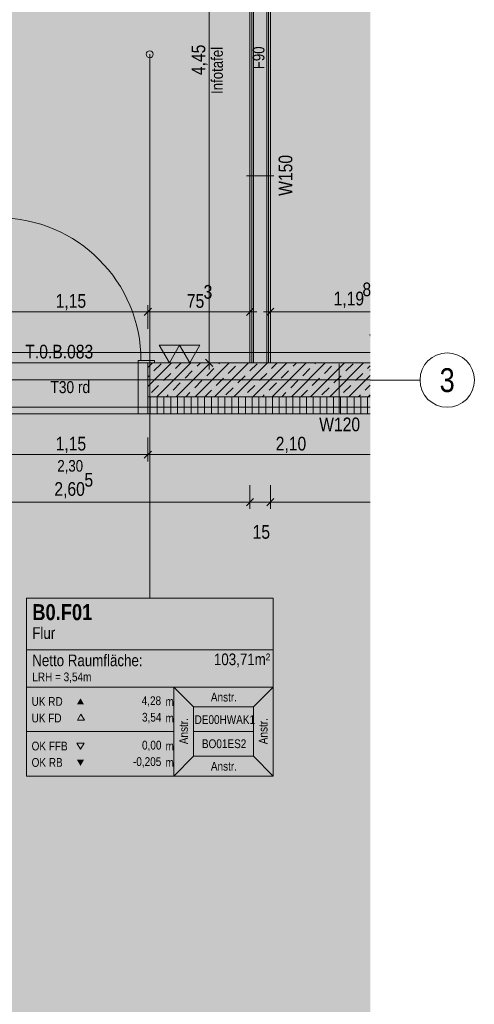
# Model space of a CAD drawing. Extents: x -500 to 300, y 62 to 1162.
# Tile 74 of 90: x 25 to 92, y 683 to 827. Entities that reach past the tile are written whole.
import ezdxf
from ezdxf.enums import TextEntityAlignment as Align
from ezdxf.lldxf.tags import DXFTag

# ---------------------------------------------------------------- set-up
doc = ezdxf.new("R2010")
doc.units = 0
doc.layers.get('0').update_dxf_attribs({"lineweight": 13})
for name, color, linetype, lineweight, true_color in [('--Bem innen', 9, 'Continuous', 13, 0x808080), ('00 -Bauelemente -Dämmung innen', 7, 'Continuous', 9, 0xff7fe6), ('00 -Bauelemente -Gipskarton', 7, 'Continuous', 9, 0xff7fe6), ('00_Beschriftung UZ', 3, 'Continuous', 35, 0x00ff00), ('30 -34 Innenwände- 1 tragend', 7, 'Continuous', 13, 0xdd0806), ('30 -34 Innenwände- 2 nichttragend', 7, 'Continuous', 18, 0xff7fe6), ('30 -34 Innenwände- 4 Türen_Fenster', 7, 'Continuous', 15, 0x9955ff), ('30 -35 Decken- 1 Konstruktion-Träger- Stahlbeton', 7, 'Continuous', 13, 0x33aa00), ('70 -72 Beschriftung- 1 Beschriftung allgemein', 7, 'Continuous', 9, 0xff6633), ('70 -72 Beschriftung- 2 Beschriftung Bauteile', 7, 'Continuous', 9, 0x9999ff), ('70 -75 Raumstempel- 1 Raumstempel', 7, 'Continuous', 25, 0xff6600), ('70 -75 Raumstempel-2 Verweislinie', 7, 'Continuous', 9, 0xff6600), ('70 -76 Bemaßung- 2 Allgemein', 9, 'Continuous', 5, 0x808080), ('E_Leerrohr_Detailnummer', 1, 'Continuous', 25, 0xff0000), ('iwb_Layout Achsbezeichung', 1, 'Continuous', 13, 0xff0000), ('iwb_Layout BA_Markierung', 7, 'Continuous', 9, 0xbadcdc), ('iwb_Schraffur_F90_feuerbestaendig', 1, 'Continuous', 13, 0xff0000), ('iwb_Schraffur_Unterzug', 7, 'Continuous', 5, 0xffffcc), ('iwb_Sichtbeton', 2, 'Continuous', 50, 0xffff00), ('iwb_Sichtbeton-Shading', 2, 'Continuous', 50, 0xffff00)]:
    doc.layers.add(name, color=color, linetype=linetype, lineweight=lineweight, true_color=true_color)
for name, color, linetype, lineweight in [('70 -71 Achsen- 1 Gebäudeachsen', 7, 'STRICHPUNKT2-A06G93K98I', 18), ('70 -75 Raumstempel- 3 Wandstempel', 7, 'Continuous', 50), ('Keine', 7, 'Continuous', 9)]:
    doc.layers.add(name, color=color, linetype=linetype, lineweight=lineweight)
doc.styles.get("Standard").update_dxf_attribs({"font": 'ARIALN.TTF'})
tags = doc.linetypes.add('fein_strichliert-A06G93KA8I', pattern=[4, 1, -2, 1]).pattern_tags.tags
tags[8:9] = [DXFTag(74, 4), DXFTag(75, 0), DXFTag(340, '0'), DXFTag(46, 0.0), DXFTag(50, 0.0), DXFTag(44, 0.0), DXFTag(45, 0.0)]
tags[6:7] = [DXFTag(74, 4), DXFTag(75, 0), DXFTag(340, '0'), DXFTag(46, 0.0), DXFTag(50, 0.0), DXFTag(44, 0.0), DXFTag(45, 0.0)]
tags[4:5] = [DXFTag(74, 4), DXFTag(75, 0), DXFTag(340, '0'), DXFTag(46, 0.0), DXFTag(50, 0.0), DXFTag(44, 0.0), DXFTag(45, 0.0)]
tags = doc.linetypes.add('STRICHPUNKT2', pattern=[12.7, 6.35, -3.175, 0, -3.175]).pattern_tags.tags
tags[10:11] = [DXFTag(74, 4), DXFTag(75, 0), DXFTag(340, '0'), DXFTag(46, 0.0), DXFTag(50, 0.0), DXFTag(44, 0.0), DXFTag(45, 0.0)]
tags[8:9] = [DXFTag(74, 4), DXFTag(75, 0), DXFTag(340, '0'), DXFTag(46, 0.0), DXFTag(50, 0.0), DXFTag(44, 0.0), DXFTag(45, 0.0)]
tags[6:7] = [DXFTag(74, 4), DXFTag(75, 0), DXFTag(340, '0'), DXFTag(46, 0.0), DXFTag(50, 0.0), DXFTag(44, 0.0), DXFTag(45, 0.0)]
tags[4:5] = [DXFTag(74, 4), DXFTag(75, 0), DXFTag(340, '0'), DXFTag(46, 0.0), DXFTag(50, 0.0), DXFTag(44, 0.0), DXFTag(45, 0.0)]
tags = doc.linetypes.add('STRICHPUNKT2-A06G93K98I', pattern=[12.7, 6.35, -3.175, 0, -3.175]).pattern_tags.tags
tags[10:11] = [DXFTag(74, 4), DXFTag(75, 0), DXFTag(340, '0'), DXFTag(46, 0.0), DXFTag(50, 0.0), DXFTag(44, 0.0), DXFTag(45, 0.0)]
tags[8:9] = [DXFTag(74, 4), DXFTag(75, 0), DXFTag(340, '0'), DXFTag(46, 0.0), DXFTag(50, 0.0), DXFTag(44, 0.0), DXFTag(45, 0.0)]
tags[6:7] = [DXFTag(74, 4), DXFTag(75, 0), DXFTag(340, '0'), DXFTag(46, 0.0), DXFTag(50, 0.0), DXFTag(44, 0.0), DXFTag(45, 0.0)]
tags[4:5] = [DXFTag(74, 4), DXFTag(75, 0), DXFTag(340, '0'), DXFTag(46, 0.0), DXFTag(50, 0.0), DXFTag(44, 0.0), DXFTag(45, 0.0)]

# ---------------------------------------------------------------- blocks, each defined once
blk = doc.blocks.new('Shading-A06G93H18I', base_point=(43.75, 776.65))
at = {"layer": 'iwb_Sichtbeton-Shading', "color": 51, "true_color": 0xffff7f}
for points in [[(43.75, 776.65), (43.75, 777.25), (58.8, 776.65), (58.8, 777.25)], [(76.5, 777.02), (61.8, 776.65), (61.8, 777.25)], [(76.5, 777.02), (61.8, 777.25), (76.5, 777.25)], [(76.5, 776.65), (61.8, 776.65), (76.5, 777.02)]]:
    blk.add_solid(points, dxfattribs=at)
blk = doc.blocks.new('Polygon-A06G93K38I')
at = {"color": 0, "linetype": 'ByBlock', "lineweight": -2, "ltscale": 0.13}
blk.add_solid([(7.39, 86.7), (7.23, 1083.81), (76.5, 86.52), (76.5, 1083.81)], dxfattribs=at)
blk = doc.blocks.new('Referenz-A06G93KB8I')
at = {"layer": '00 -Bauelemente -Dämmung innen', "color": 0, "linetype": 'Continuous', "lineweight": -2, "ltscale": 0.13}
for p, q in [((59.3, 776.95), (59.3, 868.45)), ((61.3, 776.95), (61.3, 866.45))]:
    blk.add_line(p, q, dxfattribs=at)
at = {"layer": '00 -Bauelemente -Gipskarton', "color": 0, "linetype": 'Continuous', "lineweight": -2, "ltscale": 0.13}
for p, q in [((58.8, 776.95), (58.8, 868.95)), ((59.05, 776.95), (59.05, 868.7)), ((59.3, 776.95), (59.3, 868.45)), ((61.3, 776.95), (61.3, 866.45)), ((61.55, 776.95), (61.55, 866.2)), ((61.8, 776.95), (61.8, 865.95))]:
    blk.add_line(p, q, dxfattribs=at)
at = {"layer": '00_Beschriftung UZ', "color": 0, "lineweight": -2}
for points in [[(76.37, 781.12), (76.5, 780.86), (76.5, 781.12)], [(76.37, 775.78), (76.5, 776.05), (76.5, 775.78)]]:
    blk.add_solid(points, dxfattribs=at)
at = {"layer": '30 -34 Innenwände- 1 tragend', "color": 0, "lineweight": -2}
for p, q in [((43.75, 776.95), (76.5, 776.95)), ((43.75, 776.27), (44.43, 776.95)), ((43.75, 773.45), (47.26, 776.95)), ((43.75, 771.95), (43.75, 776.95)), ((43.75, 776.95), (44.75, 776.95)), ((44.65, 775.76), (45.71, 776.82)), ((45.09, 771.95), (50.09, 776.95)), ((47.83, 776.11), (48.67, 776.95)), ((47.92, 771.95), (52.92, 776.95)), ((50.74, 771.95), (55.74, 776.95)), ((51.01, 776.46), (51.5, 776.95)), ((53.57, 771.95), (58.57, 776.95)), ((54.19, 776.82), (54.33, 776.95)), ((55.61, 775.4), (56.67, 776.46)), ((56.4, 771.95), (61.4, 776.95)), ((58.79, 775.76), (59.85, 776.82)), ((59.23, 771.95), (64.23, 776.95)), ((61.97, 776.11), (62.81, 776.95)), ((62.06, 771.95), (67.06, 776.95)), ((64.89, 771.95), (69.89, 776.95)), ((65.15, 776.46), (65.64, 776.95)), ((67.71, 771.95), (72.71, 776.95)), ((68.33, 776.82), (68.47, 776.95)), ((69.75, 775.4), (70.81, 776.46)), ((70.54, 771.95), (75.54, 776.95)), ((72.93, 775.76), (73.99, 776.82)), ((76.11, 776.11), (76.5, 776.5)), ((43.75, 774.86), (43.94, 775.05)), ((46.06, 774.34), (47.12, 775.4)), ((49.24, 774.7), (50.3, 775.76)), ((52.43, 775.05), (53.49, 776.11)), ((57.02, 773.99), (58.08, 775.05)), ((60.2, 774.34), (61.26, 775.4)), ((63.39, 774.7), (64.45, 775.76)), ((66.57, 775.05), (67.63, 776.11)), ((71.16, 773.99), (72.22, 775.05)), ((73.37, 771.95), (76.5, 775.08)), ((74.35, 774.34), (75.41, 775.4)), ((44.29, 772.57), (45.35, 773.63)), ((47.48, 772.93), (48.54, 773.99)), ((50.66, 773.28), (51.72, 774.34)), ((53.84, 773.63), (54.9, 774.7)), ((58.44, 772.57), (59.5, 773.63)), ((61.62, 772.93), (62.68, 773.99)), ((64.8, 773.28), (65.86, 774.34)), ((67.98, 773.63), (69.04, 774.7)), ((72.58, 772.57), (73.64, 773.63)), ((75.76, 772.93), (76.5, 773.67)), ((46.5, 771.95), (46.77, 772.22)), ((49.33, 771.95), (49.95, 772.57)), ((52.16, 771.95), (53.13, 772.93)), ((55.25, 772.22), (56.31, 773.28)), ((60.64, 771.95), (60.91, 772.22)), ((63.47, 771.95), (64.09, 772.57)), ((66.3, 771.95), (67.27, 772.93)), ((69.4, 772.22), (70.46, 773.28)), ((74.79, 771.95), (75.05, 772.22)), ((76.2, 771.95), (76.5, 772.25)), ((43.75, 771.95), (76.5, 771.95))]:
    blk.add_line(p, q, dxfattribs=at)
at = {"layer": '30 -34 Innenwände- 1 tragend', "color": 0, "linetype": 'Continuous', "lineweight": -2, "ltscale": 0.13}
for p, q in [((43.75, 776.95), (58.8, 776.95)), ((61.8, 776.95), (76.5, 776.95)), ((43.75, 769.45), (76.5, 769.45))]:
    blk.add_line(p, q, dxfattribs=at)
at = {"layer": '30 -34 Innenwände- 2 nichttragend', "color": 0, "linetype": 'Continuous', "lineweight": -2, "ltscale": 0.13}
for p, q in [((58.8, 776.95), (58.8, 868.95)), ((61.8, 776.95), (61.8, 865.95))]:
    blk.add_line(p, q, dxfattribs=at)
at = {"layer": '30 -34 Innenwände- 2 nichttragend', "color": 0, "lineweight": -2}
for p, q in [((43.75, 771.95), (76.5, 771.95)), ((43.75, 769.45), (43.75, 771.95)), ((44.12, 769.45), (44.12, 771.95)), ((45.12, 769.45), (45.12, 771.95)), ((46.12, 769.45), (46.12, 771.95)), ((47.12, 769.45), (47.12, 771.95)), ((48.12, 769.45), (48.12, 771.95)), ((49.12, 769.45), (49.12, 771.95)), ((50.12, 769.45), (50.12, 771.95)), ((51.12, 769.45), (51.12, 771.95)), ((52.12, 769.45), (52.12, 771.95)), ((53.12, 769.45), (53.12, 771.95)), ((54.12, 769.45), (54.12, 771.95)), ((55.12, 769.45), (55.12, 771.95)), ((56.12, 769.45), (56.12, 771.95)), ((57.12, 769.45), (57.12, 771.95)), ((58.12, 769.45), (58.12, 771.95)), ((59.12, 769.45), (59.12, 771.95)), ((60.12, 769.45), (60.12, 771.95)), ((61.12, 769.45), (61.12, 771.95)), ((62.12, 769.45), (62.12, 771.95)), ((63.12, 769.45), (63.12, 771.95)), ((64.12, 769.45), (64.12, 771.95)), ((65.12, 769.45), (65.12, 771.95)), ((66.12, 769.45), (66.12, 771.95)), ((67.12, 769.45), (67.12, 771.95)), ((68.12, 769.45), (68.12, 771.95)), ((69.12, 769.45), (69.12, 771.95)), ((70.12, 769.45), (70.12, 771.95)), ((71.12, 769.45), (71.12, 771.95)), ((72.12, 769.45), (72.12, 771.95)), ((73.12, 769.45), (73.12, 771.95)), ((74.12, 769.45), (74.12, 771.95)), ((75.12, 769.45), (75.12, 771.95)), ((76.12, 769.45), (76.12, 771.95)), ((43.75, 769.45), (76.5, 769.45))]:
    blk.add_line(p, q, dxfattribs=at)
at = {"layer": '30 -34 Innenwände- 4 Türen_Fenster', "color": 0, "linetype": 'fein_strichliert-A06G93KA8I', "lineweight": -2, "ltscale": 0.13}
for p, q in [((20.75, 776.95), (43.75, 776.95)), ((20.75, 769.45), (43.75, 769.45))]:
    blk.add_line(p, q, dxfattribs=at)
at = {"layer": '30 -34 Innenwände- 4 Türen_Fenster', "color": 0, "linetype": 'Continuous', "lineweight": -2, "ltscale": 0.13}
for p, q in [((42.35, 769.45), (42.35, 777.27)), ((42.35, 777.27), (42.75, 777.27)), ((42.75, 777.27), (44.75, 777.27)), ((44.75, 776.95), (43.75, 776.95)), ((43.75, 776.95), (43.75, 769.45)), ((44.75, 777.27), (44.75, 776.95)), ((43.75, 769.45), (42.35, 769.45))]:
    blk.add_line(p, q, dxfattribs=at)
at = {"layer": '30 -34 Innenwände- 4 Türen_Fenster', "color": 0, "linetype": 'fein_strichliert-A06G93KA8I', "lineweight": -2, "ltscale": 0.13}
blk.add_ellipse((21.75, 777.27), major_axis=(21, 0), ratio=1, start_param=0, end_param=1.570796, dxfattribs=at)
at = {"layer": '30 -35 Decken- 1 Konstruktion-Träger- Stahlbeton', "color": 0, "linetype": 'fein_strichliert-A06G93KA8I', "lineweight": -2, "ltscale": 0.13}
for p, q in [((5.7, 778.45), (76.5, 778.45)), ((5.7, 770.45), (76.5, 770.45))]:
    blk.add_line(p, q, dxfattribs=at)
at = {"layer": '70 -71 Achsen- 1 Gebäudeachsen', "color": 0, "linetype": 'STRICHPUNKT2-A06G93K98I', "lineweight": -2, "ltscale": 0.13}
blk.add_line((-387.24, 774.45), (76.5, 774.45), dxfattribs=at)
at = {"layer": '70 -72 Beschriftung- 2 Beschriftung Bauteile', "color": 0, "lineweight": -2}
for p, q in [((45.43, 779.55), (46.93, 776.95)), ((48.43, 779.55), (45.43, 779.55)), ((46.93, 776.95), (48.43, 779.55)), ((48.43, 779.55), (49.93, 776.95)), ((51.43, 779.55), (48.43, 779.55)), ((49.93, 776.95), (51.43, 779.55))]:
    blk.add_line(p, q, dxfattribs=at)
at = {"layer": '70 -75 Raumstempel- 1 Raumstempel', "color": 0, "lineweight": -2}
for p, q in [((25.87, 742.31), (25.87, 716.17)), ((62.19, 742.31), (25.87, 742.31)), ((62.19, 716.17), (62.19, 742.31)), ((62.19, 734.72), (25.87, 734.72)), ((25.87, 729.24), (47.6, 729.24)), ((50.48, 726.34), (47.6, 729.24)), ((62.19, 729.24), (47.6, 729.24)), ((47.6, 729.24), (47.6, 716.17)), ((59.31, 726.34), (62.19, 729.24)), ((50.48, 719.07), (50.48, 726.34)), ((50.48, 726.34), (59.31, 726.34)), ((59.31, 719.07), (59.31, 726.34)), ((33.91, 725.28), (33.39, 724.37)), ((33.39, 724.37), (34.43, 724.37)), ((34.43, 724.37), (33.91, 725.28)), ((25.87, 722.71), (47.6, 722.71)), ((59.31, 722.71), (50.48, 722.71)), ((33.84, 720.1), (33.31, 721.01)), ((33.31, 721.01), (34.36, 721.01)), ((34.36, 721.01), (33.84, 720.1)), ((50.48, 719.07), (47.6, 716.17)), ((50.48, 719.07), (59.31, 719.07)), ((59.31, 719.07), (62.19, 716.17)), ((62.19, 716.17), (25.87, 716.17))]:
    blk.add_line(p, q, dxfattribs=at)
for points in [[(34.36, 726.7), (33.84, 727.6), (33.31, 726.7)], [(34.36, 718.56), (33.84, 717.66), (33.31, 718.56)]]:
    blk.add_solid(points, dxfattribs=at)
at = {"layer": '70 -75 Raumstempel- 3 Wandstempel', "color": 0, "linetype": 'Continuous', "lineweight": -2, "ltscale": 0.13}
blk.add_line((62.3, 804.45), (58.3, 804.45), dxfattribs=at)
at = {"layer": '70 -75 Raumstempel-2 Verweislinie', "color": 0, "linetype": 'Continuous', "lineweight": -2, "ltscale": 0.13}
blk.add_line((44.03, 742.31), (44.03, 822.34), dxfattribs=at)
at = {"layer": '70 -75 Raumstempel-2 Verweislinie', "color": 0, "linetype": 'ByBlock', "lineweight": -2, "ltscale": 0.13}
blk.add_circle((44.03, 822.34), 0.5, dxfattribs=at)
at = {"layer": '70 -76 Bemaßung- 2 Allgemein', "color": 0, "linetype": 'Continuous', "lineweight": -2, "ltscale": 0.13}
for p, q in [((52.8, 778.01), (52.8, 864.89)), ((43.75, 781.95), (43.75, 785.45)), ((43.75, 781.95), (43.75, 785.45)), ((58.8, 781.95), (58.8, 785.45)), ((61.8, 781.95), (61.8, 785.45)), ((42.69, 784.45), (21.81, 784.45)), ((44.75, 784.45), (42.69, 784.45)), ((42.75, 784.45), (44.81, 784.45)), ((43.22, 783.92), (44.28, 784.98)), ((44.28, 784.98), (43.22, 783.92)), ((57.74, 784.45), (44.81, 784.45)), ((59.8, 784.45), (57.74, 784.45)), ((59.33, 784.98), (58.27, 783.92)), ((60.8, 784.45), (62.86, 784.45)), ((61.27, 783.92), (62.33, 784.98)), ((76.5, 784.45), (62.86, 784.45)), ((52.8, 775.95), (52.8, 778.01)), ((55.3, 776.95), (51.8, 776.95)), ((53.33, 776.42), (52.27, 777.48)), ((43.75, 765.95), (43.75, 762.45)), ((43.75, 765.95), (43.75, 762.45)), ((42.69, 763.45), (21.81, 763.45)), ((44.75, 763.45), (42.69, 763.45)), ((42.75, 763.45), (44.81, 763.45)), ((44.28, 763.98), (43.22, 762.92)), ((43.22, 762.92), (44.28, 763.98)), ((76.5, 763.45), (44.81, 763.45)), ((58.8, 758.95), (58.8, 755.45)), ((58.8, 758.95), (58.8, 755.45)), ((61.8, 758.95), (61.8, 755.45)), ((61.8, 758.95), (61.8, 755.45)), ((57.74, 756.45), (7.76, 756.45)), ((57.74, 756.45), (56.68, 756.45)), ((59.8, 756.45), (57.74, 756.45)), ((59.8, 756.45), (57.74, 756.45)), ((59.33, 756.98), (58.27, 755.92)), ((59.33, 756.98), (58.27, 755.92)), ((61.8, 756.45), (58.8, 756.45)), ((60.8, 756.45), (62.86, 756.45)), ((60.8, 756.45), (62.86, 756.45)), ((61.27, 755.92), (62.33, 756.98)), ((61.27, 755.92), (62.33, 756.98)), ((76.5, 756.45), (62.86, 756.45)), ((62.86, 756.45), (63.92, 756.45))]:
    blk.add_line(p, q, dxfattribs=at)
at = {"layer": 'Keine', "color": 0, "lineweight": -2}
blk.add_line((71.93, 769.62), (71.93, 776.79), dxfattribs=at)
at = {"layer": '--Bem innen', "color": 0, "linetype": 'Continuous', "lineweight": -2, "ltscale": 0.13, "insert": (30.43, 762.65), "char_height": 1.7, "attachment_point": 1}
blk.add_mtext('{\\fArial Narrow;2,30}', dxfattribs=at)
at = {"layer": '70 -72 Beschriftung- 1 Beschriftung allgemein', "color": 0, "linetype": 'Continuous', "lineweight": -2, "ltscale": 0.13, "insert": (53.1, 816.5), "char_height": 1.7, "attachment_point": 1, "rotation": 90}
blk.add_mtext('{\\fArial Narrow;Infotafel}', dxfattribs=at)
at = {"layer": '70 -75 Raumstempel- 1 Raumstempel', "color": 0, "linetype": 'Continuous', "lineweight": -2, "ltscale": 0.13, "attachment_point": 1}
for s, insert, char_height, rotation in [('{\\fArial Narrow|b1|i0;B0.F01}', (26.74, 741.45), 2.3536, 0), ('{\\fArial Narrow;Flur}', (26.74, 738.06), 1.7117, 0), ('{\\fArial Narrow;103,71m²}', (53.49, 734.19), 1.7117, 0), ('{\\fArial Narrow;Netto Raumfläche:}', (26.74, 734.04), 1.7117, 0), ('{\\fArial Narrow;LRH = 3,54m}', (26.74, 731.39), 1.2838, 0), ('{\\fArial Narrow;UK RD}', (26.64, 727.78), 1.2838, 0), ('{\\fArial Narrow;4,28}', (42.85, 727.89), 1.2838, 0), ('{\\fArial Narrow;m}', (46.36, 727.77), 1.2838, 0), ('{\\fArial Narrow;Anstr.}', (53.04, 728.42), 1.2838, 0), ('{\\fArial Narrow;UK FD}', (26.64, 725.34), 1.2838, 0), ('{\\fArial Narrow;3,54}', (42.9, 725.46), 1.2838, 0), ('{\\fArial Narrow;m}', (46.36, 725.33), 1.2838, 0), ('{\\fArial Narrow;Anstr.}', (48.39, 720.85), 1.2838, 90), ('{\\fArial Narrow;DE00HWAK1}', (50.64, 725.11), 1.2838, 0), ('{\\fArial Narrow;Anstr.}', (60.1, 720.85), 1.2838, 90), ('{\\fArial Narrow;0,00}', (42.9, 721.35), 1.2838, 0), ('{\\fArial Narrow;BO01ES2}', (51.72, 721.56), 1.2838, 0), ('{\\fArial Narrow;OK FFB}', (26.64, 721.22), 1.2838, 0), ('{\\fArial Narrow;m}', (46.36, 721.22), 1.2838, 0), ('{\\fArial Narrow;OK RB}', (26.64, 718.81), 1.2838, 0), ('{\\fArial Narrow;-0,205}', (41.57, 718.93), 1.2838, 0), ('{\\fArial Narrow;m}', (46.36, 718.81), 1.2838, 0), ('{\\fArial Narrow;Anstr.}', (53.04, 718.25), 1.2838, 0)]:
    blk.add_mtext(s, dxfattribs=dict(at, insert=insert, char_height=char_height, rotation=rotation))
at = {"layer": '70 -75 Raumstempel- 3 Wandstempel', "color": 0, "linetype": 'Continuous', "lineweight": -2, "ltscale": 0.13, "attachment_point": 1, "rotation": 90}
for s, insert, char_height in [('{\\fArial Narrow;F90}', (59.22, 820.14), 1.7), ('{\\fArial Narrow;W150}', (63.02, 801.51), 2.0138)]:
    blk.add_mtext(s, dxfattribs=dict(at, insert=insert, char_height=char_height))
at = {"layer": '70 -75 Raumstempel- 3 Wandstempel', "color": 0, "linetype": 'Continuous', "lineweight": -2, "ltscale": 0.13, "insert": (68.99, 768.9), "char_height": 2.0138, "attachment_point": 1}
blk.add_mtext('{\\fArial Narrow;W120}', dxfattribs=at)
at = {"layer": '70 -76 Bemaßung- 2 Allgemein', "color": 0, "linetype": 'Continuous', "lineweight": -2, "ltscale": 0.13, "insert": (50.19, 819.27), "char_height": 2.0138, "attachment_point": 1, "rotation": 90}
blk.add_mtext('{\\fArial Narrow;4,45}', dxfattribs=at)
at = {"layer": '70 -76 Bemaßung- 2 Allgemein', "color": 0, "linetype": 'Continuous', "lineweight": -2, "ltscale": 0.13, "char_height": 2.0138, "attachment_point": 1}
for s, insert in [('{\\fArial Narrow;3}', (51.97, 788.4)), ('{\\fArial Narrow;8}', (75.36, 788.76)), ('{\\fArial Narrow;1,15}', (30.18, 787.07)), ('{\\fArial Narrow;75}', (49.5, 787.06)), ('{\\fArial Narrow;1,19}', (71.11, 787.42)), ('{\\fArial Narrow;1,15}', (30.18, 766.07)), ('{\\fArial Narrow;2,10}', (62.59, 766.07)), ('{\\fArial Narrow;5}', (34.42, 760.75)), ('{\\fArial Narrow;2,60}', (29.99, 759.4)), ('{\\fArial Narrow;15}', (59.19, 753.09))]:
    blk.add_mtext(s, dxfattribs=dict(at, insert=insert))
at = {"layer": 'Keine', "color": 0, "linetype": 'Continuous', "lineweight": -2, "ltscale": 0.13, "attachment_point": 1}
for s, insert, char_height in [('{\\fArial Narrow;T.0.B.083}', (25.71, 779.61), 2.0138), ('{\\fArial Narrow;T30 rd}', (29.42, 774.26), 1.7621)]:
    blk.add_mtext(s, dxfattribs=dict(at, insert=insert, char_height=char_height))
blk = doc.blocks.new('Referenz-A06G93KD8I')
at = {"layer": 'iwb_Schraffur_F90_feuerbestaendig', "linetype": 'Continuous', "ltscale": 0.13}
for points in [[(58.88, 776.95), (58.88, 868.95), (61.88, 865.95)], [(58.88, 776.95), (61.88, 865.95), (61.88, 771.95)], [(58.88, 776.95), (61.88, 771.95), (43.75, 771.95)], [(58.88, 776.95), (43.75, 771.95), (43.75, 776.95)]]:
    blk.add_solid(points, dxfattribs=at)
at = {"layer": 'iwb_Schraffur_Unterzug', "linetype": 'Continuous', "ltscale": 0.13}
for points in [[(-298.3, 774.45), (-298.3, 778.45), (76.5, 778.45)], [(-298.3, 774.45), (76.5, 778.45), (76.5, 774.88)], [(-298.3, 774.45), (76.5, 774.88), (76.5, 774.02)], [(-298.3, 774.45), (76.5, 774.02), (76.5, 770.45)], [(-298.3, 774.45), (76.5, 770.45), (-298.3, 770.45)]]:
    blk.add_solid(points, dxfattribs=at)
at = {"layer": 'iwb_Sichtbeton', "linetype": 'Continuous', "ltscale": 0.5}
for points in [[(43.75, 776.65), (43.75, 777.25), (58.8, 776.65), (58.8, 777.25)], [(76.5, 777.02), (61.8, 776.65), (61.8, 777.25)], [(76.5, 777.02), (61.8, 777.25), (76.5, 777.25)], [(76.5, 776.65), (61.8, 776.65), (76.5, 777.02)]]:
    blk.add_solid(points, dxfattribs=at)
blk = doc.blocks.new('Einzeiliger Text-A06G93NB8I')
at = {"color": 0, "lineweight": -2, "insert": (-10.11, 798.48), "char_height": 7, "attachment_point": 1}
blk.add_mtext('{\\fArial Narrow;Detail 20}', dxfattribs=at)

msp = doc.modelspace()

# ---------------------------------------------------------------- linework, layer by layer
at = {"layer": 'iwb_Layout Achsbezeichung', "linetype": 'STRICHPUNKT2', "lineweight": 13, "ltscale": 0.39}
msp.add_line((76.5, 774.41), (83.84, 774.41), dxfattribs=at)
at = {"layer": 'iwb_Layout Achsbezeichung', "ltscale": 0.39, "extrusion": (0, 0, -1)}
msp.add_circle((-87.84, 774.41), 4, dxfattribs=at)

# ---------------------------------------------------------------- block references
at = {"color": 8, "lineweight": 13, "ltscale": 0.13, "true_color": 0x808080}
msp.add_blockref('Referenz-A06G93KB8I', (0, 0), dxfattribs=at)
at = {"color": 8, "lineweight": 25, "ltscale": 0.25, "true_color": 0x808080}
msp.add_blockref('Referenz-A06G93KD8I', (0, 0), dxfattribs=at)
msp.add_blockref('Shading-A06G93H18I', (43.75, 776.65))
at = {"layer": 'E_Leerrohr_Detailnummer', "ltscale": 0.25}
msp.add_blockref('Einzeiliger Text-A06G93NB8I', (0, 0), dxfattribs=at)
at = {"layer": 'iwb_Layout BA_Markierung', "ltscale": 0.13}
msp.add_blockref('Polygon-A06G93K38I', (0, 0), dxfattribs=at)

# ---------------------------------------------------------------- texts
at = {"layer": 'iwb_Layout Achsbezeichung', "ltscale": 0.39}
msp.add_text('3', height=3.5, dxfattribs=at).set_placement((87.84, 774.41), align=Align.MIDDLE_CENTER)

doc.saveas('drawing.dxf')
